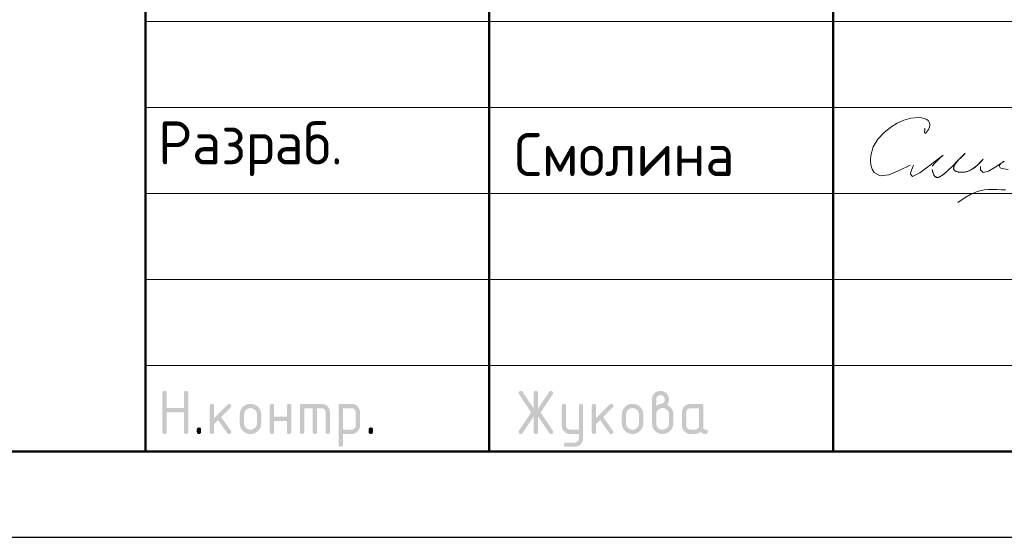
# Model space of a CAD drawing. Header units: millimetres. Extents: x -5 to 21000, y 0 to 14850.
# Tile 3 of 26: x 11134 to 13998, y 0 to 1505. Entities that reach past the tile are written whole.
import ezdxf

# ---------------------------------------------------------------- set-up
doc = ezdxf.new("R2010")
doc.units = ezdxf.units.MM
doc.layers.add('Standard', color=7, linetype='Continuous', lineweight=25)
doc.styles.add('ISOCPEUR', font='txt')

msp = doc.modelspace()

# ---------------------------------------------------------------- hatches: boundary and pattern name
at = {"layer": 'Standard', "linetype": 'Continuous', "lineweight": 25, "transparency": 33554687}
for points in [[(11549.5, 306.9), (11549.5, 419.4), (11549.5, 420.2), (11549.6, 420.9), (11549.7, 421.5), (11549.9, 422.1), (11550.1, 422.7), (11550.4, 423.2), (11550.7, 423.7), (11551.1, 424.1), (11551.5, 424.5), (11552, 424.8), (11552.5, 425.1), (11553.1, 425.3), (11553.6, 425.4), (11554.3, 425.5), (11555, 425.6), (11555.8, 425.6), (11556.6, 425.6), (11557.3, 425.5), (11558, 425.4), (11558.5, 425.3), (11559.1, 425.1), (11559.6, 424.8), (11560.1, 424.5), (11560.5, 424.1), (11560.9, 423.7), (11561.2, 423.2), (11561.5, 422.7), (11561.7, 422.1), (11561.9, 421.5), (11562, 420.9), (11562.1, 420.2), (11562.1, 419.4), (11562.1, 375.7), (11611.9, 375.7), (11611.9, 419.4), (11611.9, 420.2), (11612, 420.9), (11612.1, 421.5), (11612.3, 422.1), (11612.5, 422.7), (11612.8, 423.2), (11613.1, 423.7), (11613.5, 424.1), (11613.9, 424.5), (11614.4, 424.8), (11614.9, 425.1), (11615.4, 425.3), (11616, 425.4), (11616.7, 425.5), (11617.4, 425.6), (11618.2, 425.6), (11619, 425.6), (11619.7, 425.5), (11620.3, 425.4), (11620.9, 425.3), (11621.5, 425.1), (11622, 424.8), (11622.5, 424.5), (11622.9, 424.1), (11623.3, 423.7), (11623.6, 423.2), (11623.9, 422.7), (11624.1, 422.1), (11624.3, 421.5), (11624.3, 420.9), (11624.4, 420.2), (11624.4, 419.4), (11624.4, 306.9), (11624.4, 306.1), (11624.3, 305.4), (11624.3, 304.7), (11624.1, 304.2), (11623.9, 303.6), (11623.6, 303.1), (11623.3, 302.6), (11622.9, 302.2), (11622.5, 301.8), (11622, 301.5), (11621.5, 301.2), (11620.9, 301), (11620.3, 300.8), (11619.7, 300.7), (11619, 300.6), (11618.2, 300.6), (11617.4, 300.6), (11616.7, 300.7), (11616, 300.8), (11615.4, 301), (11614.9, 301.2), (11614.4, 301.5), (11613.9, 301.8), (11613.5, 302.2), (11613.1, 302.6), (11612.8, 303.1), (11612.5, 303.6), (11612.3, 304.2), (11612.1, 304.7), (11612, 305.4), (11611.9, 306.1), (11611.9, 306.9), (11611.9, 363.1), (11562.1, 363.1), (11562.1, 306.9), (11562.1, 306.1), (11562, 305.4), (11561.9, 304.7), (11561.7, 304.2), (11561.5, 303.6), (11561.2, 303.1), (11560.9, 302.6), (11560.5, 302.2), (11560.1, 301.8), (11559.6, 301.5), (11559.1, 301.2), (11558.5, 301), (11558, 300.8), (11557.3, 300.7), (11556.6, 300.6), (11555.8, 300.6), (11555, 300.6), (11554.3, 300.7), (11553.6, 300.8), (11553.1, 301), (11552.5, 301.2), (11552, 301.5), (11551.5, 301.8), (11551.1, 302.2), (11550.7, 302.6), (11550.4, 303.1), (11550.1, 303.6), (11549.9, 304.2), (11549.7, 304.7), (11549.6, 305.4), (11549.5, 306.1)], [(12629.3, 351.8), (12597, 303.4), (12596.5, 302.7), (12596, 302.2), (12595.4, 301.7), (12594.8, 301.3), (12594.1, 301), (12593.3, 300.8), (12592.6, 300.6), (12591.7, 300.6), (12590.9, 300.6), (12590.2, 300.7), (12589.6, 300.8), (12589, 301.1), (12588.4, 301.3), (12587.9, 301.6), (12587.5, 301.9), (12587.1, 302.3), (12586.7, 302.7), (12586.4, 303.2), (12586.1, 303.7), (12585.9, 304.3), (12585.7, 304.9), (12585.6, 305.6), (12585.5, 306.4), (12585.5, 307.2), (12585.5, 308), (12585.8, 308.8), (12586.1, 309.6), (12586.6, 310.4), (12621.7, 363.1), (12586.6, 415.8), (12586.1, 416.6), (12585.8, 417.4), (12585.5, 418.3), (12585.5, 419.1), (12585.5, 419.9), (12585.6, 420.6), (12585.7, 421.4), (12585.9, 422), (12586.1, 422.6), (12586.4, 423.1), (12586.7, 423.6), (12587.1, 424), (12587.5, 424.4), (12588, 424.7), (12588.5, 425), (12589, 425.2), (12589.6, 425.4), (12590.3, 425.5), (12591, 425.6), (12591.8, 425.6), (12592.6, 425.6), (12593.3, 425.5), (12594.1, 425.3), (12594.7, 424.9), (12595.4, 424.6), (12596, 424), (12596.5, 423.5), (12597, 422.8), (12629.3, 374.5), (12629.3, 419.4), (12629.3, 420.2), (12629.4, 420.9), (12629.5, 421.5), (12629.7, 422.1), (12629.9, 422.7), (12630.2, 423.2), (12630.4, 423.7), (12630.8, 424.1), (12631.2, 424.5), (12631.7, 424.8), (12632.2, 425.1), (12632.8, 425.3), (12633.4, 425.4), (12634.1, 425.5), (12634.7, 425.6), (12635.5, 425.6), (12636.3, 425.6), (12637, 425.5), (12637.7, 425.4), (12638.3, 425.3), (12638.9, 425.1), (12639.3, 424.8), (12639.8, 424.5), (12640.2, 424.1), (12640.6, 423.7), (12640.9, 423.2), (12641.2, 422.7), (12641.4, 422.1), (12641.6, 421.5), (12641.7, 420.9), (12641.8, 420.2), (12641.8, 419.4), (12641.8, 374.5), (12674.1, 422.8), (12674.5, 423.5), (12675.1, 424), (12675.7, 424.6), (12676.3, 424.9), (12677, 425.3), (12677.8, 425.5), (12678.5, 425.6), (12679.4, 425.6), (12680, 425.6), (12680.6, 425.5), (12681.2, 425.4), (12681.7, 425.2), (12682.3, 424.9), (12682.8, 424.6), (12683.3, 424.2), (12683.7, 423.7), (12684.2, 423.3), (12684.5, 422.8), (12684.9, 422.3), (12685.1, 421.7), (12685.3, 421.1), (12685.4, 420.5), (12685.5, 419.9), (12685.5, 419.3), (12685.5, 418.4), (12685.3, 417.5), (12685, 416.6), (12684.5, 415.8), (12649.4, 363.1), (12684.5, 310.4), (12685, 309.6), (12685.3, 308.7), (12685.5, 307.9), (12685.5, 307), (12685.5, 306.3), (12685.4, 305.7), (12685.3, 305.2), (12685.1, 304.6), (12684.9, 304), (12684.5, 303.5), (12684.2, 303), (12683.8, 302.5), (12683.3, 302.1), (12682.8, 301.7), (12682.4, 301.4), (12681.8, 301.1), (12681.3, 300.9), (12680.7, 300.8), (12680.1, 300.6), (12679.5, 300.6), (12678.6, 300.6), (12677.8, 300.8), (12677, 301), (12676.3, 301.3), (12675.6, 301.7), (12675.1, 302.2), (12674.5, 302.7), (12674.1, 303.4), (12641.8, 351.8), (12641.8, 306.9), (12641.8, 306.1), (12641.7, 305.4), (12641.6, 304.7), (12641.4, 304.2), (12641.2, 303.6), (12640.9, 303.1), (12640.6, 302.6), (12640.2, 302.2), (12639.8, 301.8), (12639.3, 301.5), (12638.9, 301.2), (12638.3, 301), (12637.7, 300.8), (12637, 300.7), (12636.3, 300.6), (12635.5, 300.6), (12634.7, 300.6), (12634.1, 300.7), (12633.4, 300.8), (12632.8, 301), (12632.2, 301.2), (12631.7, 301.5), (12631.2, 301.8), (12630.8, 302.2), (12630.4, 302.6), (12630.2, 303.1), (12629.9, 303.6), (12629.7, 304.2), (12629.5, 304.7), (12629.4, 305.4), (12629.3, 306.1), (12629.3, 306.9)], [(11699.5, 347), (11738.8, 386.3), (11739.2, 386.7), (11739.7, 387.1), (11740.2, 387.4), (11740.8, 387.6), (11741.3, 387.9), (11741.9, 388), (11742.5, 388.1), (11743.2, 388.1), (11744, 388.1), (11744.7, 388), (11745.4, 387.9), (11745.9, 387.7), (11746.5, 387.5), (11747, 387.2), (11747.5, 386.9), (11747.9, 386.5), (11748.3, 386.1), (11748.6, 385.6), (11748.9, 385.1), (11749.1, 384.6), (11749.3, 384), (11749.4, 383.3), (11749.5, 382.6), (11749.5, 381.8), (11749.5, 381.2), (11749.3, 380.6), (11749.2, 380.1), (11749, 379.5), (11748.7, 379), (11748.4, 378.5), (11748, 378), (11747.6, 377.5), (11720.1, 350), (11748.2, 310.5), (11748.8, 309.6), (11749.1, 308.7), (11749.5, 307.8), (11749.5, 306.8), (11749.5, 306), (11749.4, 305.4), (11749.3, 304.7), (11749.1, 304.1), (11748.9, 303.5), (11748.6, 303), (11748.3, 302.6), (11747.9, 302.2), (11747.5, 301.8), (11747, 301.5), (11746.5, 301.2), (11745.9, 301), (11745.4, 300.8), (11744.7, 300.7), (11744, 300.6), (11743.2, 300.6), (11742.4, 300.6), (11741.6, 300.8), (11740.9, 301), (11740.2, 301.3), (11739.6, 301.6), (11739, 302.1), (11738.5, 302.6), (11738, 303.3), (11711.1, 341.1), (11699.5, 329.4), (11699.5, 306.9), (11699.5, 306.1), (11699.4, 305.4), (11699.3, 304.7), (11699.1, 304.2), (11698.9, 303.6), (11698.6, 303.1), (11698.3, 302.6), (11697.9, 302.2), (11697.5, 301.8), (11697, 301.5), (11696.5, 301.2), (11696, 301), (11695.4, 300.8), (11694.7, 300.7), (11694, 300.6), (11693.2, 300.6), (11692.4, 300.6), (11691.7, 300.7), (11691.1, 300.8), (11690.5, 301), (11689.9, 301.2), (11689.4, 301.5), (11688.9, 301.8), (11688.5, 302.2), (11688.1, 302.6), (11687.8, 303.1), (11687.5, 303.6), (11687.3, 304.2), (11687.1, 304.7), (11687, 305.4), (11687, 306.1), (11687, 306.9), (11687, 381.8), (11687, 382.6), (11687, 383.3), (11687.1, 384), (11687.3, 384.6), (11687.5, 385.1), (11687.8, 385.6), (11688.1, 386.1), (11688.5, 386.5), (11688.9, 386.9), (11689.4, 387.2), (11689.9, 387.5), (11690.5, 387.7), (11691.1, 387.9), (11691.7, 388), (11692.4, 388.1), (11693.2, 388.1), (11694, 388.1), (11694.7, 388), (11695.4, 387.9), (11696, 387.7), (11696.5, 387.5), (11697, 387.2), (11697.5, 386.9), (11697.9, 386.5), (11698.3, 386.1), (11698.6, 385.6), (11698.9, 385.1), (11699.1, 384.6), (11699.3, 384), (11699.4, 383.3), (11699.5, 382.6), (11699.5, 381.8)], [(11874.3, 338.1), (11874.3, 306.9), (11874.3, 306.1), (11874.2, 305.4), (11874.1, 304.7), (11873.9, 304.2), (11873.7, 303.6), (11873.5, 303.1), (11873.2, 302.6), (11872.8, 302.2), (11872.4, 301.8), (11871.9, 301.5), (11871.4, 301.2), (11870.8, 301), (11870.2, 300.8), (11869.5, 300.7), (11868.9, 300.6), (11868.1, 300.6), (11867.3, 300.6), (11866.6, 300.7), (11865.9, 300.8), (11865.3, 301), (11864.7, 301.2), (11864.3, 301.5), (11863.8, 301.8), (11863.4, 302.2), (11863, 302.6), (11862.7, 303.1), (11862.4, 303.6), (11862.2, 304.2), (11862, 304.7), (11861.9, 305.4), (11861.8, 306.1), (11861.8, 306.9), (11861.8, 381.8), (11861.8, 382.6), (11861.9, 383.3), (11862, 384), (11862.2, 384.6), (11862.4, 385.1), (11862.7, 385.6), (11863, 386.1), (11863.4, 386.5), (11863.8, 386.9), (11864.3, 387.2), (11864.7, 387.5), (11865.3, 387.7), (11865.9, 387.9), (11866.6, 388), (11867.3, 388.1), (11868.1, 388.1), (11868.9, 388.1), (11869.5, 388), (11870.2, 387.9), (11870.8, 387.7), (11871.4, 387.5), (11871.9, 387.2), (11872.4, 386.9), (11872.8, 386.5), (11873.2, 386.1), (11873.5, 385.6), (11873.7, 385.2), (11873.9, 384.6), (11874.1, 384), (11874.2, 383.3), (11874.3, 382.6), (11874.3, 381.8), (11874.3, 350.6), (11911.7, 350.6), (11911.7, 381.8), (11911.7, 382.6), (11911.8, 383.3), (11911.9, 384), (11912.1, 384.6), (11912.3, 385.2), (11912.6, 385.6), (11912.8, 386.1), (11913.2, 386.5), (11913.6, 386.9), (11914.1, 387.2), (11914.6, 387.5), (11915.2, 387.7), (11915.8, 387.9), (11916.5, 388), (11917.1, 388.1), (11917.9, 388.1), (11918.7, 388.1), (11919.4, 388), (11920.1, 387.9), (11920.7, 387.7), (11921.3, 387.5), (11921.7, 387.2), (11922.2, 386.9), (11922.6, 386.5), (11923, 386.1), (11923.3, 385.6), (11923.6, 385.1), (11923.8, 384.6), (11924, 384), (11924.1, 383.3), (11924.2, 382.6), (11924.2, 381.8), (11924.2, 306.9), (11924.2, 306.1), (11924.1, 305.4), (11924, 304.7), (11923.8, 304.2), (11923.6, 303.6), (11923.3, 303.1), (11923, 302.6), (11922.6, 302.2), (11922.2, 301.8), (11921.7, 301.5), (11921.3, 301.2), (11920.7, 301), (11920.1, 300.8), (11919.4, 300.7), (11918.7, 300.6), (11917.9, 300.6), (11917.1, 300.6), (11916.5, 300.7), (11915.8, 300.8), (11915.2, 301), (11914.6, 301.2), (11914.1, 301.5), (11913.6, 301.8), (11913.2, 302.2), (11912.8, 302.6), (11912.6, 303.1), (11912.3, 303.6), (11912.1, 304.2), (11911.9, 304.7), (11911.8, 305.4), (11911.7, 306.1), (11911.7, 306.9), (11911.7, 338.1)], [(11955.5, 388.1), (12011.7, 388.1), (12013, 388.1), (12014.2, 388), (12015.5, 387.8), (12016.7, 387.6), (12017.9, 387.4), (12019.1, 387.1), (12020.2, 386.7), (12021.3, 386.3), (12022.4, 385.8), (12023.5, 385.2), (12024.5, 384.7), (12025.5, 384), (12026.6, 383.3), (12027.5, 382.5), (12028.5, 381.7), (12029.4, 380.8), (12030.3, 379.9), (12031.1, 378.9), (12031.9, 378), (12032.6, 376.9), (12033.3, 375.9), (12033.8, 374.9), (12034.4, 373.8), (12034.8, 372.7), (12035.3, 371.6), (12035.6, 370.5), (12036, 369.3), (12036.2, 368.1), (12036.4, 366.9), (12036.6, 365.6), (12036.7, 364.4), (12036.7, 363.1), (12036.7, 306.9), (12036.7, 306.1), (12036.6, 305.4), (12036.5, 304.7), (12036.3, 304.2), (12036.1, 303.6), (12035.8, 303.1), (12035.5, 302.6), (12035.1, 302.2), (12034.7, 301.8), (12034.2, 301.5), (12033.7, 301.2), (12033.1, 301), (12032.6, 300.8), (12031.9, 300.7), (12031.2, 300.6), (12030.4, 300.6), (12029.6, 300.6), (12028.9, 300.7), (12028.3, 300.8), (12027.7, 301), (12027.1, 301.2), (12026.6, 301.5), (12026.1, 301.8), (12025.7, 302.2), (12025.3, 302.6), (12025, 303.1), (12024.7, 303.6), (12024.5, 304.2), (12024.3, 304.7), (12024.2, 305.4), (12024.1, 306.1), (12024.1, 306.9), (12024.1, 363.1), (12024.1, 364.4), (12023.9, 365.6), (12023.7, 366.8), (12023.2, 367.9), (12022.8, 369), (12022.1, 370.1), (12021.5, 371.1), (12020.6, 372), (12019.7, 372.9), (12018.7, 373.5), (12017.7, 374.2), (12016.5, 374.7), (12015.4, 375.1), (12014.2, 375.3), (12013, 375.5), (12011.7, 375.5), (11999.2, 375.5), (11999.2, 306.9), (11999.2, 306.1), (11999.1, 305.4), (11999, 304.7), (11998.8, 304.2), (11998.6, 303.6), (11998.3, 303.1), (11998, 302.6), (11997.7, 302.2), (11997.3, 301.8), (11996.8, 301.5), (11996.3, 301.2), (11995.7, 301), (11995.1, 300.8), (11994.4, 300.7), (11993.7, 300.6), (11993, 300.6), (11992.2, 300.6), (11991.5, 300.7), (11990.8, 300.8), (11990.2, 301), (11989.6, 301.2), (11989.1, 301.5), (11988.7, 301.8), (11988.3, 302.2), (11987.9, 302.6), (11987.6, 303.1), (11987.3, 303.6), (11987.1, 304.2), (11986.9, 304.7), (11986.8, 305.4), (11986.7, 306.1), (11986.7, 306.9), (11986.7, 375.5), (11961.8, 375.5), (11961.8, 306.9), (11961.8, 306.1), (11961.7, 305.4), (11961.6, 304.7), (11961.4, 304.2), (11961.2, 303.6), (11960.9, 303.1), (11960.6, 302.6), (11960.2, 302.2), (11959.8, 301.8), (11959.3, 301.5), (11958.8, 301.2), (11958.2, 301), (11957.7, 300.8), (11957, 300.7), (11956.3, 300.6), (11955.5, 300.6), (11954.7, 300.6), (11954, 300.7), (11953.4, 300.8), (11952.8, 301), (11952.2, 301.2), (11951.7, 301.5), (11951.2, 301.8), (11950.8, 302.2), (11950.4, 302.6), (11950.1, 303.1), (11949.8, 303.6), (11949.6, 304.2), (11949.4, 304.7), (11949.3, 305.4), (11949.2, 306.1), (11949.2, 306.9), (11949.2, 381.8), (11949.2, 382.6), (11949.3, 383.3), (11949.4, 384), (11949.6, 384.6), (11949.8, 385.1), (11950.1, 385.6), (11950.4, 386.1), (11950.8, 386.5), (11951.2, 386.9), (11951.7, 387.2), (11952.2, 387.5), (11952.8, 387.7), (11953.3, 387.9), (11954, 388), (11954.7, 388.1)], [(12760.4, 288), (12760.4, 300.6), (12735.5, 300.6), (12734.2, 300.6), (12732.9, 300.8), (12731.7, 300.9), (12730.4, 301.1), (12729.2, 301.3), (12728.1, 301.7), (12726.9, 302), (12725.8, 302.5), (12724.7, 302.9), (12723.7, 303.5), (12722.6, 304.1), (12721.6, 304.7), (12720.6, 305.4), (12719.6, 306.2), (12718.7, 307), (12717.8, 307.9), (12716.9, 308.8), (12716.1, 309.8), (12715.3, 310.8), (12714.6, 311.8), (12713.9, 312.8), (12713.4, 313.8), (12712.8, 314.9), (12712.4, 316), (12711.9, 317.1), (12711.6, 318.3), (12711.2, 319.4), (12711, 320.6), (12710.8, 321.8), (12710.7, 323.1), (12710.6, 324.3), (12710.6, 325.6), (12710.6, 381.8), (12710.6, 382.6), (12710.7, 383.3), (12710.7, 384), (12710.9, 384.6), (12711.1, 385.1), (12711.4, 385.6), (12711.7, 386.1), (12712.1, 386.5), (12712.5, 386.9), (12713, 387.2), (12713.5, 387.5), (12714.1, 387.7), (12714.7, 387.9), (12715.3, 388), (12716, 388.1), (12716.8, 388.1), (12717.6, 388.1), (12718.3, 388), (12719, 387.9), (12719.6, 387.7), (12720.1, 387.5), (12720.6, 387.2), (12721.1, 386.9), (12721.5, 386.5), (12721.9, 386.1), (12722.2, 385.6), (12722.5, 385.2), (12722.7, 384.6), (12722.9, 384), (12723, 383.3), (12723.1, 382.6), (12723.1, 381.8), (12723.1, 325.7), (12723.1, 324.4), (12723.3, 323.2), (12723.5, 322), (12724, 320.9), (12724.5, 319.8), (12725.1, 318.8), (12725.8, 317.8), (12726.8, 316.9), (12727.7, 315.9), (12728.7, 315.2), (12729.7, 314.5), (12730.8, 314.1), (12731.9, 313.6), (12733.1, 313.4), (12734.2, 313.2), (12735.5, 313.2), (12760.4, 313.2), (12760.4, 381.8), (12760.4, 382.6), (12760.5, 383.3), (12760.6, 384), (12760.8, 384.6), (12761, 385.2), (12761.3, 385.6), (12761.6, 386.1), (12762, 386.5), (12762.4, 386.9), (12762.9, 387.2), (12763.4, 387.5), (12763.9, 387.7), (12764.5, 387.9), (12765.2, 388), (12765.9, 388.1), (12766.7, 388.1), (12767.5, 388.1), (12768.1, 388), (12768.8, 387.9), (12769.4, 387.7), (12770, 387.5), (12770.5, 387.2), (12771, 386.9), (12771.4, 386.5), (12771.8, 386.1), (12772.1, 385.6), (12772.4, 385.1), (12772.5, 384.6), (12772.7, 384), (12772.8, 383.3), (12772.9, 382.6), (12772.9, 381.8), (12772.9, 288.2), (12772.9, 286.9), (12772.8, 285.6), (12772.7, 284.4), (12772.5, 283.2), (12772.3, 282), (12771.9, 280.8), (12771.6, 279.6), (12771.2, 278.5), (12770.7, 277.4), (12770.2, 276.4), (12769.6, 275.3), (12768.9, 274.3), (12768.3, 273.3), (12767.5, 272.3), (12766.7, 271.4), (12765.8, 270.5), (12764.9, 269.6), (12764, 268.8), (12763, 268), (12762, 267.3), (12761, 266.6), (12760, 266), (12759, 265.5), (12757.9, 265), (12756.8, 264.6), (12755.6, 264.2), (12754.5, 263.9), (12753.3, 263.6), (12752.1, 263.4), (12750.8, 263.3), (12749.6, 263.2), (12748.3, 263.2), (12723.1, 263.2), (12722.3, 263.2), (12721.6, 263.3), (12720.9, 263.4), (12720.3, 263.6), (12719.8, 263.8), (12719.3, 264.1), (12718.8, 264.4), (12718.4, 264.8), (12718, 265.1), (12717.7, 265.6), (12717.4, 266.1), (12717.2, 266.7), (12717, 267.3), (12716.9, 268), (12716.8, 268.7), (12716.8, 269.5), (12716.8, 270.1), (12716.9, 270.7), (12717.1, 271.2), (12717.3, 271.8), (12717.5, 272.3), (12717.9, 272.8), (12718.2, 273.3), (12718.7, 273.8), (12719.2, 274.3), (12719.7, 274.6), (12720.2, 275), (12720.8, 275.2), (12721.3, 275.5), (12721.9, 275.6), (12722.5, 275.7), (12723.1, 275.7), (12748, 275.7), (12749.3, 275.7), (12750.5, 275.9), (12751.7, 276.1), (12752.8, 276.6), (12753.9, 277), (12754.9, 277.7), (12755.9, 278.3), (12756.8, 279.2), (12757.7, 280.1), (12758.4, 281.1), (12759.1, 282), (12759.5, 283.2), (12760, 284.2), (12760.2, 285.5), (12760.4, 286.7)], [(12810.5, 347), (12849.8, 386.3), (12850.2, 386.7), (12850.7, 387.1), (12851.2, 387.4), (12851.8, 387.6), (12852.4, 387.9), (12853, 388), (12853.6, 388.1), (12854.2, 388.1), (12855, 388.1), (12855.7, 388), (12856.4, 387.9), (12857, 387.7), (12857.6, 387.5), (12858.1, 387.2), (12858.5, 386.9), (12858.9, 386.5), (12859.3, 386.1), (12859.6, 385.6), (12859.9, 385.1), (12860.1, 384.6), (12860.3, 384), (12860.4, 383.3), (12860.5, 382.6), (12860.5, 381.8), (12860.5, 381.2), (12860.4, 380.6), (12860.3, 380.1), (12860, 379.5), (12859.8, 379), (12859.4, 378.5), (12859.1, 378), (12858.6, 377.5), (12831.1, 350), (12859.3, 310.5), (12859.9, 309.6), (12860.2, 308.7), (12860.5, 307.8), (12860.5, 306.8), (12860.5, 306), (12860.4, 305.4), (12860.3, 304.7), (12860.1, 304.1), (12859.9, 303.5), (12859.6, 303), (12859.3, 302.6), (12858.9, 302.2), (12858.5, 301.8), (12858.1, 301.5), (12857.6, 301.2), (12857, 301), (12856.4, 300.8), (12855.7, 300.7), (12855, 300.6), (12854.2, 300.6), (12853.4, 300.6), (12852.7, 300.8), (12851.9, 301), (12851.3, 301.3), (12850.6, 301.6), (12850.1, 302.1), (12849.5, 302.6), (12849, 303.3), (12822.2, 341.1), (12810.5, 329.4), (12810.5, 306.9), (12810.5, 306.1), (12810.4, 305.4), (12810.3, 304.7), (12810.1, 304.2), (12809.9, 303.6), (12809.6, 303.1), (12809.3, 302.6), (12808.9, 302.2), (12808.6, 301.8), (12808.1, 301.5), (12807.6, 301.2), (12807, 301), (12806.4, 300.8), (12805.7, 300.7), (12805, 300.6), (12804.2, 300.6), (12803.5, 300.6), (12802.8, 300.7), (12802.1, 300.8), (12801.5, 301), (12800.9, 301.2), (12800.4, 301.5), (12799.9, 301.8), (12799.5, 302.2), (12799.2, 302.6), (12798.9, 303.1), (12798.6, 303.6), (12798.4, 304.2), (12798.2, 304.7), (12798.1, 305.4), (12798, 306.1), (12798, 306.9), (12798, 381.8), (12798, 382.6), (12798.1, 383.3), (12798.2, 384), (12798.4, 384.6), (12798.6, 385.1), (12798.9, 385.6), (12799.2, 386.1), (12799.5, 386.5), (12799.9, 386.9), (12800.4, 387.2), (12800.9, 387.5), (12801.5, 387.7), (12802.1, 387.9), (12802.8, 388), (12803.5, 388.1), (12804.2, 388.1), (12805, 388.1), (12805.7, 388), (12806.4, 387.9), (12807, 387.7), (12807.6, 387.5), (12808.1, 387.2), (12808.6, 386.9), (12808.9, 386.5), (12809.3, 386.1), (12809.6, 385.6), (12809.9, 385.1), (12810.1, 384.6), (12810.3, 384), (12810.4, 383.3), (12810.5, 382.6), (12810.5, 381.8)], [(11649.5, 313.2), (11649.5, 313.9), (11649.6, 314.6), (11649.7, 315.3), (11649.9, 315.9), (11650.1, 316.5), (11650.4, 317), (11650.7, 317.5), (11651.1, 317.9), (11651.5, 318.3), (11651.9, 318.5), (11652.4, 318.8), (11653, 319), (11653.6, 319.2), (11654.3, 319.3), (11655, 319.4), (11655.8, 319.4), (11656.5, 319.4), (11657.2, 319.3), (11657.9, 319.2), (11658.5, 319), (11659.1, 318.8), (11659.6, 318.5), (11660.1, 318.3), (11660.4, 317.9), (11660.8, 317.5), (11661.1, 317), (11661.4, 316.5), (11661.6, 315.9), (11661.8, 315.3), (11661.9, 314.6), (11662, 313.9), (11662, 313.2), (11662, 306.9), (11662, 306.1), (11661.9, 305.4), (11661.8, 304.8), (11661.6, 304.2), (11661.4, 303.6), (11661.1, 303.1), (11660.8, 302.6), (11660.4, 302.2), (11660.1, 301.8), (11659.6, 301.5), (11659.1, 301.2), (11658.5, 301), (11657.9, 300.8), (11657.2, 300.7), (11656.5, 300.6), (11655.8, 300.6), (11655, 300.6), (11654.3, 300.7), (11653.6, 300.8), (11653, 301), (11652.4, 301.2), (11651.9, 301.5), (11651.5, 301.8), (11651.1, 302.2), (11650.7, 302.6), (11650.4, 303.1), (11650.1, 303.6), (11649.9, 304.2), (11649.7, 304.8), (11649.6, 305.4), (11649.5, 306.1), (11649.5, 306.9)], [(12149.1, 313.2), (12149.1, 313.9), (12149.2, 314.6), (12149.3, 315.3), (12149.5, 315.9), (12149.7, 316.5), (12150, 317), (12150.3, 317.5), (12150.7, 317.9), (12151.1, 318.3), (12151.6, 318.5), (12152.1, 318.8), (12152.7, 319), (12153.3, 319.2), (12153.9, 319.3), (12154.6, 319.4), (12155.4, 319.4), (12156.2, 319.4), (12156.9, 319.3), (12157.6, 319.2), (12158.2, 319), (12158.7, 318.8), (12159.2, 318.5), (12159.7, 318.3), (12160.1, 317.9), (12160.5, 317.5), (12160.8, 317), (12161.1, 316.5), (12161.3, 315.9), (12161.5, 315.3), (12161.6, 314.6), (12161.7, 313.9), (12161.7, 313.2), (12161.7, 306.9), (12161.7, 306.1), (12161.6, 305.4), (12161.5, 304.8), (12161.3, 304.2), (12161.1, 303.6), (12160.8, 303.1), (12160.5, 302.6), (12160.1, 302.2), (12159.7, 301.8), (12159.2, 301.5), (12158.7, 301.2), (12158.2, 301), (12157.6, 300.8), (12156.9, 300.7), (12156.2, 300.6), (12155.4, 300.6), (12154.6, 300.6), (12153.9, 300.7), (12153.3, 300.8), (12152.7, 301), (12152.1, 301.2), (12151.6, 301.5), (12151.1, 301.8), (12150.7, 302.2), (12150.3, 302.6), (12150, 303.1), (12149.7, 303.6), (12149.5, 304.2), (12149.3, 304.8), (12149.2, 305.4), (12149.1, 306.1), (12149.1, 306.9)]]:
    msp.add_hatch(color=7, dxfattribs=at).paths.add_polyline_path(points, flags=16)
h = msp.add_hatch(color=7, dxfattribs=at)
h.paths.add_polyline_path([(12985.4, 381.9), (12987.4, 383.4), (12989.3, 384.6), (12991.2, 385.8), (12993, 386.6), (12994.8, 387.3), (12996.6, 387.7), (12998.3, 388.1), (12999.9, 388.1), (13000.9, 388.1), (13001.9, 388.4), (13002.8, 388.7), (13003.7, 389.2), (13004.6, 389.7), (13005.5, 390.6), (13006.3, 391.4), (13007.1, 392.5), (13007.9, 393.5), (13008.6, 394.5), (13009.2, 395.5), (13009.6, 396.5), (13010, 397.6), (13010.2, 398.6), (13010.4, 399.6), (13010.4, 400.6), (13010.4, 401.9), (13010.1, 403.2), (13009.9, 404.4), (13009.5, 405.5), (13009, 406.6), (13008.3, 407.6), (13007.7, 408.6), (13006.8, 409.5), (13005.9, 410.4), (13004.9, 411.1), (13003.9, 411.8), (13002.7, 412.2), (13001.6, 412.7), (13000.4, 412.9), (12999.2, 413.1), (12997.9, 413.1), (12996.6, 413.1), (12995.4, 412.9), (12994.2, 412.7), (12993, 412.2), (12991.9, 411.7), (12990.9, 411.1), (12989.9, 410.4), (12989, 409.5), (12988.1, 408.6), (12987.4, 407.5), (12986.7, 406.5), (12986.3, 405.4), (12985.8, 404.3), (12985.6, 403.1), (12985.4, 401.9), (12985.4, 400.6)])
h.paths.add_polyline_path([(13016.5, 385.6), (13018.7, 384.7), (13020.6, 383.5), (13022.5, 382.4), (13024.2, 380.9), (13025.9, 379.5), (13027.4, 377.8), (13028.9, 376.1), (13030.2, 374.1), (13031.4, 372.2), (13032.4, 370.1), (13033.3, 368), (13034, 365.9), (13034.6, 363.7), (13034.9, 361.5), (13035.2, 359.2), (13035.2, 356.9), (13035.2, 331.9), (13035.2, 330.3), (13035.1, 328.7), (13034.9, 327.1), (13034.7, 325.6), (13034.4, 324.1), (13033.9, 322.7), (13033.5, 321.2), (13032.9, 319.8), (13032.4, 318.4), (13031.7, 317.1), (13031, 315.8), (13030.1, 314.5), (13029.2, 313.3), (13028.2, 312.1), (13027.2, 310.9), (13026.1, 309.7), (13025, 308.6), (13023.8, 307.6), (13022.6, 306.6), (13021.3, 305.8), (13020, 304.9), (13018.7, 304.2), (13017.4, 303.5), (13016, 302.9), (13014.6, 302.3), (13013.2, 301.9), (13011.8, 301.5), (13010.3, 301.2), (13008.8, 300.9), (13007.2, 300.8), (13005.7, 300.6), (13004, 300.6), (13002.4, 300.6), (13000.8, 300.8), (12999.3, 300.9), (12997.8, 301.2), (12996.3, 301.5), (12994.8, 301.9), (12993.4, 302.4), (12992, 302.9), (12990.6, 303.5), (12989.3, 304.2), (12988, 304.9), (12986.7, 305.8), (12985.4, 306.6), (12984.2, 307.6), (12983.1, 308.6), (12981.9, 309.8), (12980.8, 310.9), (12979.8, 312.1), (12978.8, 313.3), (12977.9, 314.6), (12977.1, 315.9), (12976.4, 317.2), (12975.7, 318.5), (12975.1, 319.9), (12974.5, 321.3), (12974.1, 322.7), (12973.7, 324.1), (12973.4, 325.6), (12973.1, 327.1), (12973, 328.7), (12972.8, 330.3), (12972.8, 331.9), (12972.8, 400.6), (12972.8, 402), (12973, 403.2), (12973.1, 404.5), (12973.3, 405.7), (12973.5, 406.9), (12973.9, 408.1), (12974.2, 409.2), (12974.7, 410.3), (12975.1, 411.4), (12975.7, 412.5), (12976.3, 413.6), (12976.9, 414.6), (12977.6, 415.6), (12978.4, 416.5), (12979.2, 417.5), (12980.1, 418.4), (12981, 419.3), (12982, 420.1), (12982.9, 420.9), (12983.9, 421.6), (12985, 422.3), (12986, 422.8), (12987.1, 423.4), (12988.2, 423.8), (12989.3, 424.3), (12990.4, 424.6), (12991.6, 425), (12992.8, 425.2), (12994, 425.4), (12995.2, 425.5), (12996.5, 425.6), (12997.8, 425.6), (12999.1, 425.6), (13000.3, 425.5), (13001.6, 425.4), (13002.8, 425.2), (13004, 425), (13005.2, 424.6), (13006.3, 424.3), (13007.4, 423.8), (13008.6, 423.4), (13009.6, 422.8), (13010.7, 422.2), (13011.7, 421.5), (13012.7, 420.9), (13013.6, 420.1), (13014.6, 419.3), (13015.5, 418.4), (13016.4, 417.4), (13017.2, 416.5), (13018, 415.5), (13018.6, 414.5), (13019.3, 413.5), (13019.9, 412.4), (13020.4, 411.4), (13020.9, 410.3), (13021.3, 409.2), (13021.7, 408), (13022, 406.9), (13022.3, 405.7), (13022.5, 404.5), (13022.6, 403.2), (13022.7, 401.9), (13022.7, 400.6), (13022.7, 398.3), (13022.3, 396.1), (13021.9, 394), (13021.2, 392.1), (13020.4, 390.3), (13019.2, 388.6), (13018.1, 387)], flags=16)
h.paths.add_polyline_path([(13022.7, 331.9), (13022.7, 356.9), (13022.7, 358.8), (13022.4, 360.6), (13022, 362.4), (13021.3, 364.1), (13020.7, 365.8), (13019.7, 367.3), (13018.6, 368.8), (13017.3, 370.2), (13015.9, 371.5), (13014.4, 372.6), (13012.9, 373.6), (13011.3, 374.3), (13009.6, 375), (13007.8, 375.3), (13006, 375.6), (13004, 375.6), (13002.1, 375.6), (13000.3, 375.3), (12998.5, 375), (12996.8, 374.3), (12995.2, 373.6), (12993.6, 372.6), (12992.1, 371.5), (12990.8, 370.2), (12989.4, 368.8), (12988.4, 367.3), (12987.4, 365.8), (12986.7, 364.1), (12986, 362.4), (12985.7, 360.6), (12985.4, 358.8), (12985.4, 356.9), (12985.4, 331.9), (12985.4, 329.9), (12985.7, 328.1), (12986, 326.3), (12986.7, 324.7), (12987.4, 323), (12988.4, 321.5), (12989.4, 320), (12990.8, 318.6), (12992.1, 317.2), (12993.6, 316.2), (12995.2, 315.2), (12996.8, 314.5), (12998.5, 313.8), (13000.3, 313.5), (13002.1, 313.2), (13004, 313.2), (13006, 313.2), (13007.8, 313.5), (13009.6, 313.9), (13011.3, 314.5), (13012.9, 315.2), (13014.4, 316.3), (13015.9, 317.3), (13017.3, 318.7), (13018.6, 320), (13019.7, 321.5), (13020.7, 323.1), (13021.3, 324.7), (13022, 326.4), (13022.4, 328.2), (13022.7, 330)])
h = msp.add_hatch(color=7, dxfattribs=at)
h.paths.add_polyline_path([(11774.4, 331.9), (11774.4, 356.8), (11774.4, 358.5), (11774.5, 360), (11774.7, 361.6), (11775, 363.1), (11775.2, 364.6), (11775.7, 366), (11776.1, 367.5), (11776.7, 368.9), (11777.2, 370.2), (11777.9, 371.6), (11778.7, 372.9), (11779.5, 374.1), (11780.4, 375.4), (11781.4, 376.6), (11782.4, 377.8), (11783.5, 378.9), (11784.6, 380.1), (11785.8, 381.1), (11787, 382.1), (11788.3, 382.9), (11789.6, 383.8), (11790.9, 384.5), (11792.2, 385.2), (11793.6, 385.8), (11795, 386.4), (11796.4, 386.8), (11797.8, 387.2), (11799.3, 387.5), (11800.8, 387.8), (11802.4, 387.9), (11804, 388.1), (11805.6, 388.1), (11807.2, 388.1), (11808.8, 387.9), (11810.4, 387.8), (11811.9, 387.5), (11813.4, 387.2), (11814.8, 386.8), (11816.3, 386.4), (11817.7, 385.8), (11819.1, 385.3), (11820.4, 384.5), (11821.7, 383.8), (11823, 383), (11824.2, 382.1), (11825.4, 381.2), (11826.6, 380.2), (11827.7, 379), (11828.9, 377.9), (11829.9, 376.7), (11830.8, 375.5), (11831.7, 374.3), (11832.5, 373), (11833.2, 371.7), (11833.9, 370.4), (11834.5, 369), (11835.1, 367.6), (11835.5, 366.1), (11835.9, 364.7), (11836.2, 363.2), (11836.5, 361.7), (11836.6, 360.1), (11836.8, 358.5), (11836.8, 356.8), (11836.8, 331.9), (11836.8, 330.2), (11836.6, 328.7), (11836.5, 327.1), (11836.2, 325.6), (11835.9, 324.1), (11835.5, 322.7), (11835.1, 321.2), (11834.5, 319.9), (11833.9, 318.5), (11833.2, 317.2), (11832.5, 315.8), (11831.6, 314.6), (11830.8, 313.3), (11829.8, 312.1), (11828.8, 310.9), (11827.6, 309.8), (11826.5, 308.6), (11825.3, 307.6), (11824.1, 306.6), (11822.8, 305.8), (11821.6, 304.9), (11820.3, 304.2), (11818.9, 303.5), (11817.6, 302.9), (11816.2, 302.4), (11814.7, 301.9), (11813.3, 301.5), (11811.8, 301.2), (11810.3, 300.9), (11808.7, 300.8), (11807.2, 300.6), (11805.6, 300.6), (11804, 300.6), (11802.4, 300.8), (11800.8, 300.9), (11799.3, 301.2), (11797.8, 301.5), (11796.4, 301.9), (11795, 302.4), (11793.6, 302.9), (11792.2, 303.5), (11790.9, 304.2), (11789.6, 304.9), (11788.3, 305.8), (11787, 306.6), (11785.8, 307.6), (11784.6, 308.6), (11783.5, 309.8), (11782.4, 310.9), (11781.4, 312.1), (11780.4, 313.3), (11779.5, 314.6), (11778.7, 315.8), (11777.9, 317.2), (11777.2, 318.5), (11776.7, 319.9), (11776.1, 321.2), (11775.7, 322.7), (11775.2, 324.1), (11775, 325.6), (11774.7, 327.1), (11774.5, 328.7), (11774.4, 330.2)], flags=16)
h.paths.add_polyline_path([(11824.2, 331.9), (11824.2, 356.9), (11824.2, 358.8), (11823.9, 360.6), (11823.6, 362.4), (11822.9, 364.1), (11822.2, 365.8), (11821.2, 367.3), (11820.1, 368.8), (11818.8, 370.2), (11817.4, 371.5), (11815.9, 372.6), (11814.4, 373.6), (11812.7, 374.3), (11811.1, 375), (11809.3, 375.3), (11807.5, 375.6), (11805.6, 375.6), (11803.6, 375.6), (11801.8, 375.3), (11800.1, 375), (11798.4, 374.3), (11796.8, 373.6), (11795.2, 372.6), (11793.7, 371.5), (11792.4, 370.2), (11791, 368.8), (11790, 367.3), (11789, 365.8), (11788.3, 364.1), (11787.6, 362.4), (11787.2, 360.6), (11786.9, 358.8), (11786.9, 356.9), (11786.9, 331.9), (11786.9, 329.9), (11787.2, 328.1), (11787.6, 326.3), (11788.3, 324.7), (11788.9, 323), (11790, 321.5), (11791, 320), (11792.3, 318.6), (11793.7, 317.2), (11795.2, 316.2), (11796.7, 315.2), (11798.3, 314.5), (11800, 313.8), (11801.8, 313.5), (11803.6, 313.2), (11805.6, 313.2), (11807.5, 313.2), (11809.3, 313.5), (11811.1, 313.9), (11812.7, 314.5), (11814.4, 315.2), (11815.9, 316.3), (11817.4, 317.3), (11818.8, 318.7), (11820.1, 320), (11821.2, 321.5), (11822.2, 323.1), (11822.9, 324.7), (11823.6, 326.4), (11823.9, 328.2), (11824.2, 330)])
h = msp.add_hatch(color=7, dxfattribs=at)
h.paths.add_polyline_path([(12061.7, 381.8), (12061.7, 382.6), (12061.8, 383.3), (12061.9, 384), (12062.1, 384.6), (12062.3, 385.1), (12062.6, 385.6), (12062.9, 386.1), (12063.3, 386.5), (12063.7, 386.9), (12064.2, 387.2), (12064.6, 387.5), (12065.2, 387.7), (12065.8, 387.9), (12066.5, 388), (12067.2, 388.1), (12068, 388.1), (12099.1, 388.1), (12100.5, 388.1), (12101.7, 388), (12103, 387.8), (12104.2, 387.6), (12105.4, 387.4), (12106.6, 387.1), (12107.7, 386.7), (12108.8, 386.3), (12109.9, 385.8), (12111, 385.2), (12112, 384.7), (12113, 384), (12114.1, 383.3), (12115, 382.5), (12116, 381.7), (12116.9, 380.8), (12117.8, 379.9), (12118.6, 379), (12119.4, 378), (12120, 377), (12120.7, 376), (12121.3, 374.9), (12121.8, 373.9), (12122.3, 372.8), (12122.7, 371.7), (12123.1, 370.5), (12123.4, 369.4), (12123.6, 368.1), (12123.9, 366.9), (12124, 365.7), (12124.1, 364.4), (12124.1, 363.1), (12124.1, 325.6), (12124.1, 324.3), (12124, 323.1), (12123.9, 321.8), (12123.6, 320.6), (12123.4, 319.4), (12123.1, 318.3), (12122.7, 317.1), (12122.3, 316), (12121.8, 314.9), (12121.3, 313.8), (12120.7, 312.8), (12120, 311.8), (12119.4, 310.8), (12118.6, 309.8), (12117.8, 308.8), (12116.9, 307.9), (12116, 307), (12115, 306.2), (12114.1, 305.4), (12113.1, 304.7), (12112.1, 304.1), (12111, 303.5), (12109.9, 302.9), (12108.8, 302.5), (12107.7, 302), (12106.6, 301.7), (12105.4, 301.3), (12104.2, 301.1), (12103, 300.9), (12101.7, 300.8), (12100.5, 300.6), (12099.2, 300.6), (12074.2, 300.6), (12074.2, 269.4), (12074.2, 268.7), (12074.1, 268), (12074, 267.3), (12073.8, 266.7), (12073.7, 266.1), (12073.4, 265.6), (12073.1, 265.1), (12072.7, 264.7), (12072.3, 264.4), (12071.8, 264.1), (12071.3, 263.8), (12070.7, 263.6), (12070.1, 263.4), (12069.4, 263.3), (12068.8, 263.2), (12068, 263.2), (12067.2, 263.2), (12066.5, 263.3), (12065.8, 263.4), (12065.2, 263.6), (12064.7, 263.8), (12064.2, 264.1), (12063.7, 264.4), (12063.3, 264.8), (12062.9, 265.1), (12062.6, 265.6), (12062.3, 266.1), (12062.1, 266.7), (12061.9, 267.3), (12061.8, 268), (12061.7, 268.7), (12061.7, 269.4)], flags=16)
h.paths.add_polyline_path([(12074.2, 375.5), (12074.2, 313.2), (12099.1, 313.2), (12100.4, 313.2), (12101.6, 313.4), (12102.8, 313.6), (12103.9, 314.1), (12105, 314.5), (12106, 315.2), (12107, 315.9), (12107.9, 316.8), (12108.9, 317.7), (12109.5, 318.7), (12110.2, 319.7), (12110.7, 320.8), (12111.1, 321.9), (12111.4, 323.1), (12111.6, 324.3), (12111.6, 325.6), (12111.6, 363.1), (12111.6, 364.4), (12111.4, 365.6), (12111.1, 366.8), (12110.7, 367.9), (12110.2, 369.1), (12109.6, 370.1), (12108.9, 371.1), (12108, 372), (12107.1, 372.9), (12106.1, 373.5), (12105.1, 374.2), (12104, 374.7), (12102.9, 375.1), (12101.7, 375.3), (12100.5, 375.5), (12099.1, 375.5)])
h = msp.add_hatch(color=7, dxfattribs=at)
h.paths.add_polyline_path([(12885.4, 331.9), (12885.4, 356.8), (12885.4, 358.5), (12885.6, 360), (12885.7, 361.6), (12886, 363.1), (12886.3, 364.6), (12886.7, 366), (12887.1, 367.5), (12887.7, 368.9), (12888.3, 370.2), (12889, 371.6), (12889.7, 372.9), (12890.5, 374.1), (12891.4, 375.4), (12892.4, 376.6), (12893.4, 377.8), (12894.5, 378.9), (12895.7, 380.1), (12896.9, 381.1), (12898.1, 382.1), (12899.3, 382.9), (12900.6, 383.8), (12901.9, 384.5), (12903.2, 385.2), (12904.6, 385.8), (12906, 386.4), (12907.4, 386.8), (12908.9, 387.2), (12910.4, 387.5), (12911.9, 387.8), (12913.4, 387.9), (12915, 388.1), (12916.6, 388.1), (12918.2, 388.1), (12919.8, 387.9), (12921.4, 387.8), (12922.9, 387.5), (12924.4, 387.2), (12925.9, 386.8), (12927.3, 386.4), (12928.7, 385.8), (12930.1, 385.3), (12931.4, 384.5), (12932.7, 383.8), (12934, 383), (12935.3, 382.1), (12936.5, 381.2), (12937.6, 380.2), (12938.8, 379), (12939.9, 377.9), (12940.9, 376.7), (12941.9, 375.5), (12942.7, 374.3), (12943.6, 373), (12944.3, 371.7), (12945, 370.4), (12945.5, 369), (12946.1, 367.6), (12946.5, 366.1), (12947, 364.7), (12947.2, 363.2), (12947.5, 361.7), (12947.7, 360.1), (12947.8, 358.5), (12947.8, 356.8), (12947.8, 331.9), (12947.8, 330.2), (12947.7, 328.7), (12947.5, 327.1), (12947.2, 325.6), (12946.9, 324.1), (12946.5, 322.7), (12946.1, 321.2), (12945.5, 319.9), (12944.9, 318.5), (12944.2, 317.2), (12943.5, 315.8), (12942.7, 314.6), (12941.8, 313.3), (12940.8, 312.1), (12939.8, 310.9), (12938.7, 309.8), (12937.5, 308.6), (12936.3, 307.6), (12935.1, 306.6), (12933.9, 305.8), (12932.6, 304.9), (12931.3, 304.2), (12930, 303.5), (12928.6, 302.9), (12927.2, 302.4), (12925.8, 301.9), (12924.3, 301.5), (12922.8, 301.2), (12921.3, 300.9), (12919.8, 300.8), (12918.2, 300.6), (12916.6, 300.6), (12915, 300.6), (12913.4, 300.8), (12911.9, 300.9), (12910.4, 301.2), (12908.9, 301.5), (12907.4, 301.9), (12906, 302.4), (12904.6, 302.9), (12903.2, 303.5), (12901.9, 304.2), (12900.6, 304.9), (12899.3, 305.8), (12898.1, 306.6), (12896.9, 307.6), (12895.7, 308.6), (12894.5, 309.8), (12893.4, 310.9), (12892.4, 312.1), (12891.4, 313.3), (12890.5, 314.6), (12889.7, 315.8), (12889, 317.2), (12888.3, 318.5), (12887.7, 319.9), (12887.1, 321.2), (12886.7, 322.7), (12886.3, 324.1), (12886, 325.6), (12885.7, 327.1), (12885.6, 328.7), (12885.4, 330.2)], flags=16)
h.paths.add_polyline_path([(12935.3, 331.9), (12935.3, 356.9), (12935.3, 358.8), (12934.9, 360.6), (12934.6, 362.4), (12933.9, 364.1), (12933.2, 365.8), (12932.2, 367.3), (12931.2, 368.8), (12929.8, 370.2), (12928.4, 371.5), (12926.9, 372.6), (12925.4, 373.6), (12923.8, 374.3), (12922.1, 375), (12920.3, 375.3), (12918.5, 375.6), (12916.6, 375.6), (12914.7, 375.6), (12912.9, 375.3), (12911.1, 375), (12909.4, 374.3), (12907.8, 373.6), (12906.3, 372.6), (12904.8, 371.5), (12903.4, 370.2), (12902, 368.8), (12901, 367.3), (12900, 365.8), (12899.3, 364.1), (12898.6, 362.4), (12898.3, 360.6), (12897.9, 358.8), (12897.9, 356.9), (12897.9, 331.9), (12897.9, 329.9), (12898.3, 328.1), (12898.6, 326.3), (12899.3, 324.7), (12900, 323), (12901, 321.5), (12902, 320), (12903.4, 318.6), (12904.7, 317.2), (12906.2, 316.2), (12907.7, 315.2), (12909.4, 314.5), (12911, 313.8), (12912.8, 313.5), (12914.7, 313.2), (12916.6, 313.2), (12918.5, 313.2), (12920.3, 313.5), (12922.1, 313.9), (12923.8, 314.5), (12925.4, 315.2), (12926.9, 316.3), (12928.4, 317.3), (12929.8, 318.7), (12931.2, 320), (12932.2, 321.5), (12933.2, 323.1), (12933.9, 324.7), (12934.6, 326.4), (12934.9, 328.2), (12935.3, 330)])
h = msp.add_hatch(color=7, dxfattribs=at)
h.paths.add_polyline_path([(13110.1, 375.5), (13085.2, 375.5), (13083.9, 375.5), (13082.7, 375.3), (13081.5, 375.1), (13080.4, 374.6), (13079.3, 374.2), (13078.3, 373.5), (13077.3, 372.8), (13076.4, 371.9), (13075.5, 371), (13074.8, 370), (13074.2, 369), (13073.7, 367.9), (13073.3, 366.8), (13073, 365.6), (13072.8, 364.4), (13072.8, 363.1), (13072.8, 325.6), (13072.8, 324.4), (13073, 323.2), (13073.3, 322), (13073.7, 320.9), (13074.2, 319.8), (13074.9, 318.8), (13075.6, 317.8), (13076.5, 316.9), (13077.4, 315.9), (13078.4, 315.2), (13079.4, 314.5), (13080.5, 314.1), (13081.6, 313.6), (13082.8, 313.4), (13084, 313.2), (13085.2, 313.2), (13097.7, 313.2), (13099, 313.2), (13100.2, 313.4), (13101.4, 313.6), (13102.5, 314.1), (13103.6, 314.5), (13104.6, 315.2), (13105.6, 315.9), (13106.5, 316.8), (13107.4, 317.7), (13108.1, 318.7), (13108.8, 319.7), (13109.2, 320.8), (13109.7, 321.9), (13109.9, 323.1), (13110.1, 324.3), (13110.1, 325.6)])
h.paths.add_polyline_path([(13135.2, 306.9), (13135.2, 306.1), (13135.1, 305.4), (13135, 304.7), (13134.8, 304.2), (13134.6, 303.6), (13134.3, 303.1), (13134, 302.6), (13133.6, 302.2), (13133.2, 301.8), (13132.7, 301.5), (13132.2, 301.2), (13131.6, 301), (13131.1, 300.8), (13130.4, 300.7), (13129.7, 300.6), (13128.9, 300.6), (13126.7, 300.6), (13124.7, 301.1), (13122.8, 301.5), (13121, 302.3), (13119.2, 303.1), (13117.6, 304.4), (13116, 305.6), (13114.6, 307.3), (13112.9, 305.6), (13111, 304.4), (13109.1, 303.1), (13106.9, 302.3), (13104.8, 301.5), (13102.5, 301.1), (13100.2, 300.6), (13097.7, 300.6), (13085.2, 300.6), (13083.9, 300.6), (13082.7, 300.8), (13081.4, 300.9), (13080.2, 301.1), (13079, 301.3), (13077.8, 301.7), (13076.7, 302), (13075.6, 302.5), (13074.4, 302.9), (13073.4, 303.5), (13072.3, 304), (13071.3, 304.7), (13070.3, 305.4), (13069.4, 306.2), (13068.4, 307), (13067.5, 307.9), (13066.6, 308.8), (13065.8, 309.7), (13065, 310.7), (13064.3, 311.7), (13063.7, 312.7), (13063.1, 313.8), (13062.5, 314.8), (13062.1, 315.9), (13061.6, 317), (13061.3, 318.2), (13061, 319.4), (13060.7, 320.6), (13060.5, 321.8), (13060.4, 323), (13060.3, 324.3), (13060.3, 325.6), (13060.3, 363.1), (13060.3, 364.4), (13060.4, 365.7), (13060.5, 366.9), (13060.7, 368.1), (13061, 369.4), (13061.3, 370.5), (13061.6, 371.7), (13062.1, 372.8), (13062.5, 373.9), (13063.1, 374.9), (13063.7, 376), (13064.3, 377), (13065, 378), (13065.8, 379), (13066.6, 379.9), (13067.5, 380.8), (13068.4, 381.7), (13069.4, 382.5), (13070.3, 383.3), (13071.3, 384), (13072.3, 384.7), (13073.4, 385.2), (13074.4, 385.8), (13075.6, 386.3), (13076.7, 386.7), (13077.8, 387.1), (13079, 387.4), (13080.2, 387.6), (13081.4, 387.8), (13082.7, 388), (13083.9, 388.1), (13085.2, 388.1), (13116.4, 388.1), (13117.2, 388.1), (13117.9, 388), (13118.6, 387.9), (13119.1, 387.7), (13119.7, 387.5), (13120.2, 387.2), (13120.7, 386.9), (13121.1, 386.5), (13121.5, 386.1), (13121.8, 385.6), (13122.1, 385.1), (13122.3, 384.6), (13122.5, 384), (13122.6, 383.3), (13122.7, 382.6), (13122.7, 381.8), (13122.7, 319.4), (13122.7, 318.6), (13122.8, 317.9), (13122.9, 317.2), (13123, 316.7), (13123.2, 316.1), (13123.5, 315.6), (13123.8, 315.1), (13124.2, 314.7), (13124.6, 314.3), (13125.1, 314), (13125.6, 313.7), (13126.2, 313.5), (13126.8, 313.3), (13127.4, 313.2), (13128.1, 313.1), (13128.9, 313.1), (13129.7, 313.1), (13130.4, 313), (13131.1, 312.9), (13131.6, 312.7), (13132.2, 312.5), (13132.7, 312.3), (13133.2, 312), (13133.6, 311.6), (13134, 311.2), (13134.3, 310.7), (13134.6, 310.2), (13134.8, 309.6), (13135, 309), (13135.1, 308.4), (13135.2, 307.7)], flags=16)

# ---------------------------------------------------------------- linework, layer by layer
at = {"layer": 'Standard', "color": 7, "linetype": 'Continuous', "lineweight": 50, "transparency": 33554687}
for p, q in [((11500, 250), (11500, 3000)), ((12500, 250), (12500, 3000)), ((13500, 250), (13500, 3000))]:
    msp.add_line(p, q, dxfattribs=at)
at = {"layer": 'Standard', "color": 7, "linetype": 'Continuous', "lineweight": 13, "transparency": 33554687}
for p, q in [((11500, 1500), (14750, 1500)), ((11500, 1250), (14750, 1250)), ((11500, 1250), (14750, 1250)), ((11500, 1000), (14750, 1000)), ((11500, 1000), (14750, 1000)), ((11500, 750), (14750, 750)), ((11500, 500), (14750, 500))]:
    msp.add_line(p, q, dxfattribs=at)
at = {"layer": 'Standard', "color": 7, "linetype": 'Continuous', "lineweight": 25, "transparency": 33554687}
msp.add_line((11500, 250), (20750, 250), dxfattribs=at)
msp.add_line((11500, 250), (20750, 250), dxfattribs=at)
msp.add_line((11500, 250), (20750, 250), dxfattribs=at)
at = {"layer": 'Standard', "color": 7, "linetype": 'Continuous', "lineweight": 13, "transparency": 33554687}
msp.add_lwpolyline([(-5, 0), (14800, 0), (14800, 14850)], dxfattribs=at)
at = {"layer": 'Standard', "color": 7, "linetype": 'Continuous', "lineweight": 25, "transparency": 33554687}
msp.add_lwpolyline([(0, 0), (21000, 0), (21000, 14850), (0, 14850), (0, 0)], close=True, dxfattribs=at)
at = {"layer": 'Standard', "color": 7, "linetype": 'Continuous', "lineweight": 50, "transparency": 33554687}
msp.add_lwpolyline([(1000, 14600), (20750, 14600), (20750, 250), (1000, 250), (1000, 14600)], close=True, dxfattribs=at)
at = {"layer": 'Standard', "color": 7, "linetype": 'Continuous', "lineweight": 25, "transparency": 33554687}
msp.add_lwpolyline([(20750, 3000), (11500, 3000), (11500, 250), (20750, 250), (20750, 3000)], dxfattribs=at)
at = {"layer": 'Standard', "color": 250, "linetype": 'Continuous', "lineweight": 18, "true_color": 0x2d2d2d, "transparency": 33554687}
for points in [[(13766.8, 1190.3), (13766.1, 1185), (13765.6, 1180.4), (13765.8, 1176.9), (13766.8, 1175.3), (13768.9, 1175.8), (13771.7, 1178.2), (13774.7, 1181.7), (13777.4, 1185.9), (13780.3, 1192.9), (13781.2, 1199.7), (13780.2, 1205.8), (13777.4, 1210.9), (13772, 1215.5), (13764.8, 1218.4), (13756.6, 1219.9), (13748, 1220.5), (13725.6, 1218.8), (13705, 1213), (13685.8, 1204), (13667.7, 1192.5), (13647.5, 1176.5), (13629.9, 1157.8), (13616.6, 1136), (13609.4, 1110.8), (13608.7, 1096.7), (13609.9, 1082.9), (13613.3, 1070.5), (13618.7, 1060.7), (13636.7, 1051.3), (13661.8, 1054.6), (13691.6, 1066.3), (13723.8, 1082.2)], [(13733.8, 1082.2), (13730.7, 1074.8), (13728, 1067.8), (13725.8, 1061.5), (13724.6, 1056.3), (13731.1, 1049.3), (13752.3, 1060.2), (13783.4, 1082.9), (13819.4, 1111.6)], [(13935.9, 1099.6), (13935.6, 1099.3), (13935.4, 1099), (13935.1, 1098.7), (13934.9, 1098.4), (13931.1, 1094.4), (13927.3, 1090.3), (13923.4, 1086.4), (13919.4, 1082.5), (13916.8, 1080.2), (13914.3, 1078), (13911.6, 1075.9), (13908.9, 1073.8), (13906.6, 1072.3), (13904.3, 1070.8), (13902, 1069.4), (13899.5, 1068), (13897.4, 1067), (13895.2, 1066), (13893, 1065.1), (13890.8, 1064.3), (13888.7, 1063.6), (13886.5, 1063), (13884.4, 1062.5), (13882.2, 1062.2), (13880, 1061.9), (13877.9, 1061.7), (13875.7, 1061.6), (13873.6, 1061.5), (13871.4, 1061.6), (13869.2, 1061.8), (13867, 1062), (13864.8, 1062.4), (13863.1, 1062.7), (13861.3, 1063.2), (13859.6, 1063.7), (13857.9, 1064.3), (13856.8, 1064.7), (13855.7, 1065.2), (13854.7, 1065.8), (13853.7, 1066.5), (13853.1, 1066.9), (13852.6, 1067.4), (13852, 1067.9), (13851.5, 1068.5), (13851.2, 1069), (13850.9, 1069.5), (13850.7, 1070.1), (13850.4, 1070.6), (13850.3, 1071.2), (13850.1, 1071.9), (13850.1, 1072.5), (13850, 1073.2), (13850.1, 1074.1), (13850.2, 1075), (13850.4, 1075.8), (13850.6, 1076.7), (13851, 1078.1), (13851.6, 1079.4), (13852.2, 1080.7), (13852.8, 1081.9), (13854.1, 1084), (13855.4, 1085.9), (13856.8, 1087.9), (13858.2, 1089.8), (13860.9, 1093.2), (13863.7, 1096.5), (13866.6, 1099.7), (13869.7, 1102.8), (13873.1, 1106), (13876.6, 1109.2), (13880, 1112.6), (13883.4, 1116.2), (13883.5, 1116.3), (13883.6, 1116.4), (13883.7, 1116.5), (13883.8, 1116.6), (13883.8, 1116.6), (13883.8, 1116.6), (13883.8, 1116.6), (13883.8, 1116.6), (13883.8, 1116.6), (13883.8, 1116.6), (13883.8, 1116.6), (13883.8, 1116.6), (13883.8, 1116.6), (13883.8, 1116.6), (13883.8, 1116.6), (13883.8, 1116.6), (13883.8, 1116.6), (13883.8, 1116.6), (13883.8, 1116.6), (13883.8, 1116.5), (13883.8, 1116.5), (13883.7, 1116.4), (13883.6, 1116.3), (13883.6, 1116.2), (13877.4, 1110.8), (13871.8, 1105.2), (13866.4, 1099.5), (13861.1, 1093.8), (13853.5, 1085.9), (13845.6, 1078), (13837.6, 1070.4), (13829.3, 1062.9), (13826.5, 1060.4), (13823.6, 1057.9), (13820.6, 1055.5), (13817.6, 1053.3), (13815.8, 1052), (13814, 1050.8), (13812.2, 1049.7), (13810.2, 1048.7), (13809, 1048.2), (13807.8, 1047.7), (13806.6, 1047.3), (13805.3, 1046.9), (13804.4, 1046.7), (13803.5, 1046.6), (13802.6, 1046.6), (13801.7, 1046.6), (13801, 1046.7), (13800.3, 1046.8), (13799.7, 1046.9), (13799, 1047.2), (13798.4, 1047.4), (13797.8, 1047.8), (13797.2, 1048.1), (13796.6, 1048.6), (13796, 1049.1), (13795.4, 1049.7), (13794.9, 1050.4), (13794.4, 1051.1), (13793.6, 1052.3), (13792.9, 1053.6), (13792.3, 1054.9), (13791.7, 1056.3), (13790.5, 1059.6), (13789.4, 1062.9), (13788.5, 1066.3), (13787.6, 1069.8)], [(13787.6, 1069.8), (13789.2, 1064), (13790.9, 1058.5), (13792.8, 1053.7), (13795.1, 1050), (13804.3, 1046.7), (13816.6, 1052.6), (13831.4, 1064.8), (13848, 1080.8), (13861.9, 1094.6), (13874.2, 1106.7), (13882.1, 1114.7), (13883.3, 1116.2), (13880.8, 1113.9), (13876.6, 1109.8), (13871.3, 1104.5), (13865.6, 1098.5), (13858.5, 1090.1), (13852.9, 1082), (13850.1, 1074.6), (13851.5, 1068.6), (13854.5, 1065.9), (13858.9, 1063.9), (13864, 1062.5), (13869.5, 1061.8), (13882.4, 1062.2), (13894.2, 1065.6), (13905, 1071.2), (13914.7, 1078.4), (13920.3, 1083.4), (13925.6, 1088.6), (13930.8, 1094.1), (13935.9, 1099.6)], [(13819.4, 1111.6), (13811.4, 1103.6), (13803.5, 1095.7), (13795.5, 1087.7), (13787.6, 1079.8)], [(13928.8, 1078.4), (13928.7, 1075.7), (13928.6, 1073.1), (13928.6, 1070.6), (13928.8, 1068.4), (13936, 1060.6), (13951.6, 1065.1), (13972.9, 1077.7), (13996.9, 1094.4)], [(13996.9, 1094.4), (13991.9, 1090.7), (13987.5, 1087), (13984.3, 1083.5), (13982.8, 1080.3), (13986, 1075), (13995.6, 1071.5), (14008.5, 1069.6)], [(14001, 1011), (13988.7, 1010.7), (13976.2, 1011.2), (13963.5, 1011.7), (13951, 1011.7), (13938.7, 1010.7), (13918.8, 1005.6), (13899.7, 997), (13881.1, 986.1), (13862.9, 974)]]:
    msp.add_lwpolyline(points, dxfattribs=at)

# ---------------------------------------------------------------- texts
at = {"layer": 'Standard', "color": 7, "linetype": 'Continuous', "lineweight": 25, "transparency": 33554687, "char_height": 125, "attachment_point": 7, "style": 'ISOCPEUR'}
for s, insert, width in [('\\W0.96;Разраб.', (11537, 1050.6), 653.281), ('\\W0.96;Смолина', (12573, 1050.6), 697.161)]:
    msp.add_mtext(s, dxfattribs=dict(at, insert=insert, width=width))

doc.saveas('drawing.dxf')
